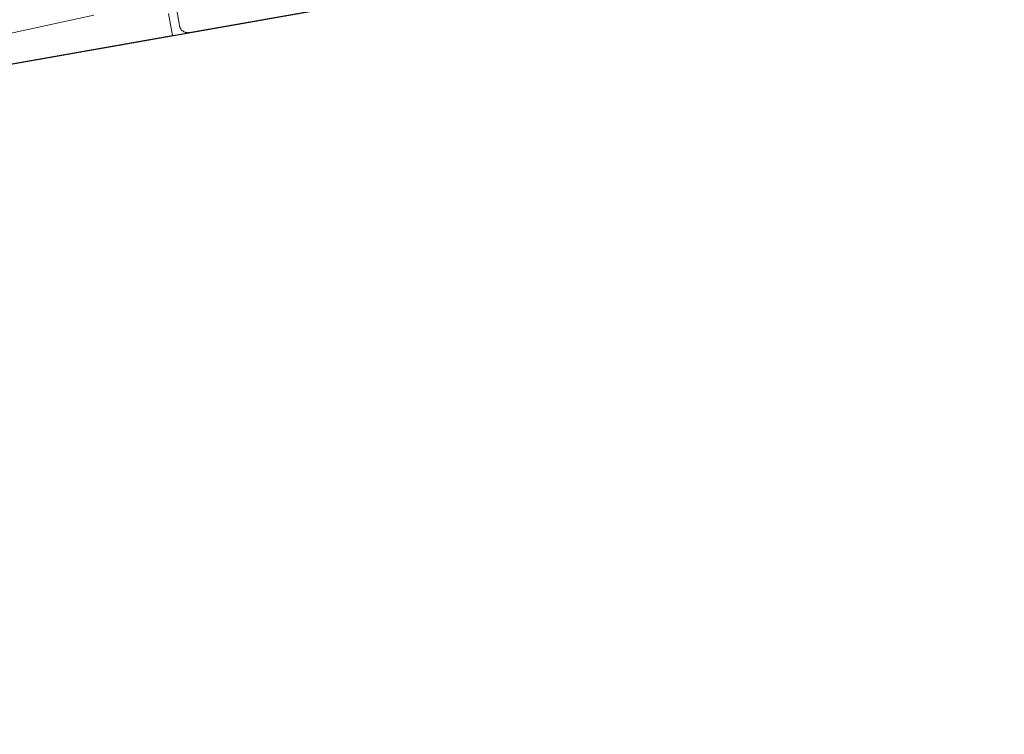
# Model space of a CAD drawing. Header units: metres. Extents: x 63115 to 703450, y -261936 to -53969.
# Tile 92 of 256: x 164870 to 164927, y -143894 to -143852. Entities that reach past the tile are written whole.
import ezdxf

# ---------------------------------------------------------------- set-up
doc = ezdxf.new("R2010")
doc.units = ezdxf.units.M
doc.layers.add('_01Hulplijnen', color=6, linetype='Continuous', plot=False)
for name, color, linetype in [('_02Binnenwanden', 2, 'Continuous'), ('_03-PROJECTION', 1, 'Continuous'), ('LAYER98', 7, 'Continuous')]:
    doc.layers.add(name, color=color, linetype=linetype)

# ---------------------------------------------------------------- blocks, each defined once
blk = doc.blocks.new('ruit_950x8')
at = {"layer": '_01Hulplijnen'}
blk.add_lwpolyline([(0, 0), (950, 0), (950, 8), (0, 8)], close=True, dxfattribs=at)
blk = doc.blocks.new('schuco ruit')
at = {"layer": 'LAYER98', "color": 7, "linetype": 'Continuous', "lineweight": 9}
for points in [[(896.835, -4.316), (896.835, -0.316)], [(892.059, -2.871), (881.253, -3.3)], [(896.335, -4.816), (896.335, -3.526)], [(897.335, -4.816), (897.307, -4.815), (897.28, -4.813), (897.253, -4.809), (897.227, -4.804), (897.201, -4.797), (897.174, -4.789), (897.149, -4.78), (897.125, -4.769), (897.1, -4.757), (897.077, -4.744), (897.053, -4.729), (897.032, -4.714), (897.01, -4.697), (896.991, -4.679), (896.971, -4.659), (896.954, -4.639), (896.936, -4.618), (896.92, -4.596), (896.906, -4.573), (896.892, -4.55), (896.88, -4.526), (896.87, -4.501), (896.861, -4.475), (896.852, -4.449), (896.846, -4.423), (896.84, -4.396), (896.837, -4.37), (896.835, -4.343), (896.835, -4.316)], [(875.335, -4.816), (896.335, -4.816)], [(972.335, -4.816), (897.335, -4.816)]]:
    blk.add_lwpolyline(points, dxfattribs=at)
blk = doc.blocks.new('pui_02')
at = {"layer": '_03-PROJECTION', "rotation": 9.999999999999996}
for name, p in [('schuco ruit', (1896.035, -2745.599)), ('ruit_950x8', (1897.64, -2750.206))]:
    blk.add_blockref(name, p, dxfattribs=at)

msp = doc.modelspace()

# ---------------------------------------------------------------- block references
at = {"layer": '_02Binnenwanden'}
msp.add_blockref('pui_02', (162099.369, -141258.61), dxfattribs=at)

doc.saveas('drawing.dxf')
